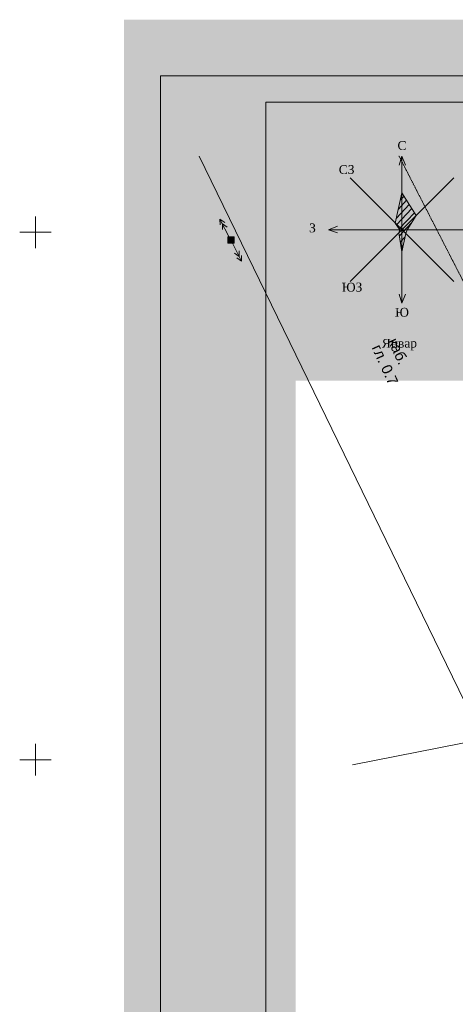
# Model space of a CAD drawing. Header units: millimetres. Extents: x 918404 to 1362154, y 4120617 to 4364104.
# Tile 19 of 256: x 919781 to 928042, y 4136589 to 4155250. Entities that reach past the tile are written whole.
import ezdxf

# ---------------------------------------------------------------- set-up
doc = ezdxf.new("R2010")
doc.units = ezdxf.units.MM
doc.header["$MEASUREMENT"] = 0
doc.linetypes.add('Д_ТРОТ_ТРУБА', pattern=[1.5, 0.75, -0.75])
for name, color, linetype, lineweight in [('(001) Сетка_Ном._пера__132', 132, 'Continuous', 18), ('(019) Связь_Ном._пера__7', 7, 'Continuous', 18), ('(022) Возд. Линии_Ном._пера__240', 240, 'Continuous', 18), ('(022) Возд. Линии_Ном._пера__7', 7, 'Continuous', 18), ('0_Ном._пера__174', 174, 'Continuous', 18), ('0_Ном._пера__255', 255, 'Continuous', 18), ('0_Ном._пера__5', 5, 'Continuous', 18), ('0_Ном._пера__7', 7, 'Continuous', 18), ('111111111111_Ном._пера__7', 7, 'Continuous', 18)]:
    doc.layers.add(name, color=color, linetype=linetype, lineweight=lineweight)
doc.styles.add('СГЕНЕРИР_СТИЛЬ_1', font='arial.ttf')
doc.styles.add('СГЕНЕРИР_СТИЛЬ_4', font='times.ttf')

msp = doc.modelspace()

# ---------------------------------------------------------------- hatches: boundary and pattern name
at = {"layer": '(022) Возд. Линии_Ном._пера__240', "linetype": 'Continuous'}
h = msp.add_hatch(color=256, dxfattribs=at)
h.paths.add_polyline_path([(923725.9, 4151131.8), (923725.9, 4151011.8), (923845.9, 4151011.8), (923845.9, 4151131.8)])
h.paths.add_polyline_path([(923775.9, 4151071.8, -1.0000337), (923795.9, 4151071.8, -1)], flags=0)
at = {"layer": '(022) Возд. Линии_Ном._пера__7', "linetype": 'Continuous'}
msp.add_hatch(color=256, dxfattribs=at).paths.add_polyline_path([(923793.2, 4151065, 1), (923778.6, 4151078.7, 1)])
at = {"layer": '0_Ном._пера__255', "linetype": 'Continuous'}
h = msp.add_hatch(color=256, dxfattribs=at)
h.paths.add_polyline_path([(921758.4, 4155250.1), (921758.4, 4124243.8), (965138, 4124243.8), (965138, 4155250.1)])
h.paths.add_polyline_path([(935573.1, 4125406.1), (935573.1, 4133106.1), (925014.5, 4133106.1), (925014.5, 4152850.3), (949743.4, 4152850.3), (949743.4, 4145280.9), (950980.5, 4145280.9), (950980.5, 4131414.5), (944525.3, 4131414.5), (944525.3, 4125406.1)], flags=0)
msp.add_hatch(color=256, dxfattribs=at).paths.add_polyline_path([(933157.7, 4148411.7), (924796.3, 4148411.7), (924796.3, 4153343.6), (933157.7, 4153343.6)])
at = {"layer": '0_Ном._пера__5', "linetype": 'Continuous'}
h = msp.add_hatch(dxfattribs=at)
h.set_pattern_fill('Блоки_стеновые', color=256, style=0, pattern_type=2)
h.set_pattern_definition([(46.723, (927146.48, 4151593.47), (-62.069, 65.918), [])])
h.paths.add_polyline_path([(926990.3, 4151269), (926903, 4151396.3), (927030.3, 4151969), (927299, 4151537.7), (927130.3, 4151269), (927101, 4151198.3), (927030.3, 4150849), (926973.7, 4151212.4)])

# ---------------------------------------------------------------- linework, layer by layer
at = {"layer": '(001) Сетка_Ном._пера__132', "linetype": 'Continuous'}
for p, q in [((920081.4, 4151522.8), (920081.4, 4150922.8)), ((919781.4, 4151222.8), (920381.4, 4151222.8)), ((920081.4, 4141522.8), (920081.4, 4140922.8)), ((919781.4, 4141222.8), (920381.4, 4141222.8))]:
    msp.add_line(p, q, dxfattribs=at)
at = {"layer": '(022) Возд. Линии_Ном._пера__7', "linetype": 'Continuous'}
for p, q in [((923578.8, 4151471.8), (923580.4, 4151360)), ((923578.8, 4151471.8), (923669.1, 4151406)), ((923762.7, 4151116.6), (923578.8, 4151471.8)), ((923624.7, 4151383), (923715.1, 4151317.2)), ((923624.7, 4151383), (923626.3, 4151271.2)), ((923808.6, 4151027.3), (923990.2, 4150670.9)), ((923944.8, 4150760), (923944, 4150871.8)), ((923944.8, 4150760), (923854.9, 4150826.4)), ((923990.2, 4150670.9), (923900.3, 4150737.3)), ((923990.2, 4150670.9), (923989.4, 4150782.7))]:
    msp.add_line(p, q, dxfattribs=at)
at = {"layer": '(022) Возд. Линии_Ном._пера__7', "linetype": 'Continuous', "flags": 128}
msp.add_lwpolyline([(923725.9, 4151011.8), (923845.9, 4151011.8), (923845.9, 4151131.8), (923725.9, 4151131.8)], close=True, dxfattribs=at)
at = {"layer": '(022) Возд. Линии_Ном._пера__7', "linetype": 'Continuous'}
msp.add_circle((923785.9, 4151071.8), 10, dxfattribs=at)
at = {"layer": '0_Ном._пера__174', "linetype": 'Continuous', "flags": 128}
for points in [[(922449.1, 4124906.1), (922449.1, 4154186.1), (964449.1, 4154186.1), (964449.1, 4124906.1)], [(924449.1, 4153686.1), (963949.1, 4153686.1), (963949.1, 4125406.1), (924449.1, 4125406.1)]]:
    msp.add_lwpolyline(points, close=True, dxfattribs=at)
at = {"layer": '0_Ном._пера__5', "linetype": 'Continuous'}
for p, q in [((926903, 4151396.3), (927030.3, 4151969)), ((927299, 4151537.7), (927030.3, 4151969)), ((926903, 4151396.3), (926990.3, 4151269)), ((927130.3, 4151269), (927299, 4151537.7)), ((926973.7, 4151212.4), (926990.3, 4151269)), ((926973.7, 4151212.4), (927030.3, 4150849)), ((927101, 4151198.3), (927130.3, 4151269)), ((927030.3, 4150849), (927101, 4151198.3))]:
    msp.add_line(p, q, dxfattribs=at)
at = {"layer": '0_Ном._пера__7', "linetype": 'Continuous'}
for p, q in [((926974.3, 4152489.9), (927030.3, 4152661.2)), ((927030.3, 4149876.8), (927030.3, 4152661.2)), ((927030.3, 4152661.2), (927097.1, 4152491.9)), ((926049.4, 4150288.2), (928011.1, 4152249.9)), ((926049.4, 4152249.9), (928011.1, 4150288.2)), ((925638.1, 4151269), (925807.4, 4151335.9)), ((925638.1, 4151269), (928422.5, 4151269)), ((925809.4, 4151213), (925638.1, 4151269)), ((926974.3, 4150048.2), (927030.3, 4149876.8)), ((927030.3, 4149876.8), (927097.1, 4150046.1))]:
    msp.add_line(p, q, dxfattribs=at)
at = {"layer": '0_Ном._пера__7', "linetype": 'Continuous', "flags": 128}
msp.add_lwpolyline([(926090, 4141128), (928564.8, 4141612.3), (923186.6, 4152666.4)], dxfattribs=at)
at = {"layer": '0_Ном._пера__7', "linetype": 'Д_ТРОТ_ТРУБА', "flags": 128}
msp.add_lwpolyline([(926973.7, 4152666.4), (932385.6, 4142119.9), (934420.3, 4138672.9), (936650.9, 4133811.3), (939061.7, 4129051.7)], dxfattribs=at)

# ---------------------------------------------------------------- texts
at = {"layer": '(019) Связь_Ном._пера__7', "linetype": 'Continuous', "char_height": 200, "attachment_point": 7, "rotation": 294.34154, "style": 'СГЕНЕРИР_СТИЛЬ_1'}
for s, insert in [('{каб.}', (926758.6, 4149158.3)), ('{гл. 0.7}', (926449.3, 4149035.8))]:
    msp.add_mtext(s, dxfattribs=dict(at, insert=insert))
at = {"layer": '111111111111_Ном._пера__7', "linetype": 'Continuous', "char_height": 168.75, "attachment_point": 2, "rotation": 0.60736, "style": 'СГЕНЕРИР_СТИЛЬ_4'}
for s, insert in [('{С}', (927029.3, 4152949.7)), ('{СЗ}', (925980.2, 4152494.7)), ('{З}', (925332.2, 4151388.1)), ('{ЮЗ}', (926082.3, 4150265.2)), ('{Ю}', (927029.3, 4149788.3)), ('{Январ }', (926980.4, 4149203))]:
    msp.add_mtext(s, dxfattribs=dict(at, insert=insert))

doc.saveas('drawing.dxf')
